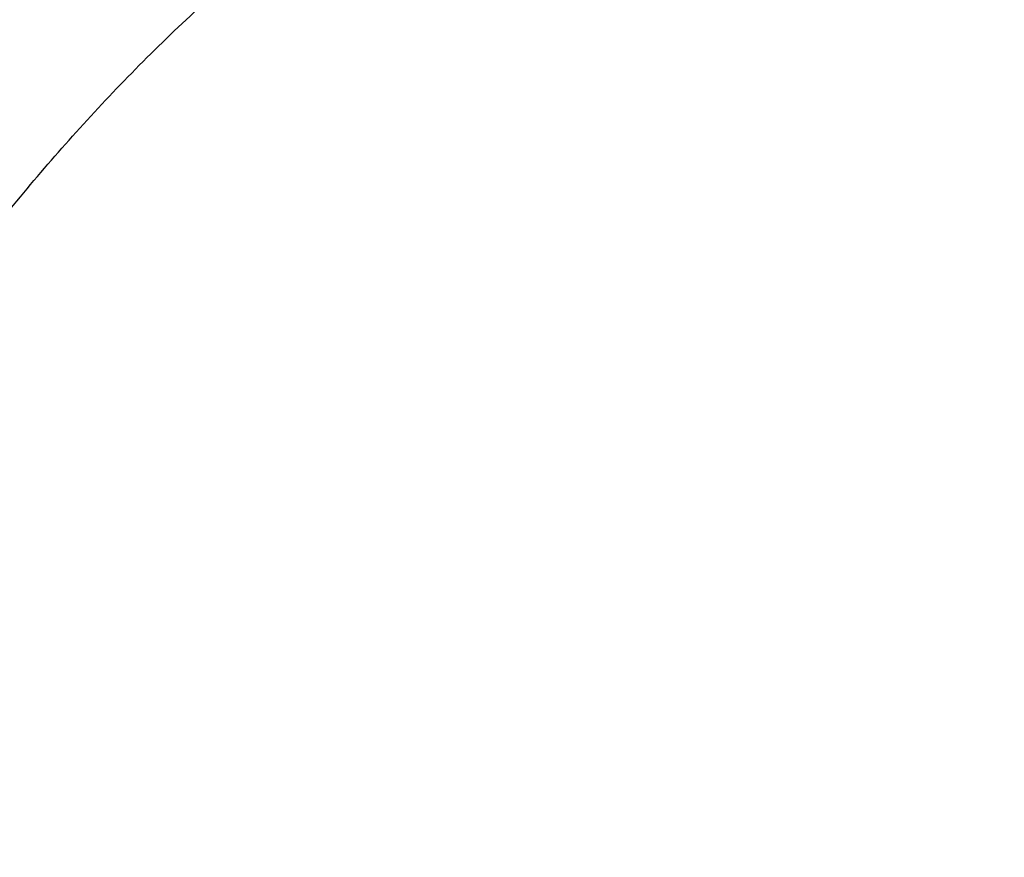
# Model space of a CAD drawing. Header units: millimetres. Extents: x -503 to 503, y -398 to 311.
# Tile 119 of 256: x -418 to -409, y 94 to 102. Entities that reach past the tile are written whole.
import ezdxf

# ---------------------------------------------------------------- set-up
doc = ezdxf.new("R2010")
doc.units = ezdxf.units.MM
doc.header["$MEASUREMENT"] = 0
doc.layers.add('IGES LEVEL 1', color=7, linetype='Continuous')

msp = doc.modelspace()

# ---------------------------------------------------------------- linework, layer by layer
at = {"layer": 'IGES LEVEL 1', "color": 9}
for points, knots in [([(-263.6698, -46.7326, -369.8943), (-280.8046, 13.6387, -376.0415), (-294.4728, 59.721, -383.0218), (-336.8163, 134.2178, -404.7725), (-365.8893, 162.0873, -419.787), (-413.8195, 185.542, -442.0312)], [0.0591949, 0.0591949, 0.0591949, 0.0591949, 0.5, 0.5, 0.9527858, 0.9527858, 0.9527858, 0.9527858]), ([(-267.9869, -46.1938, -357.7513), (-284.9859, 10.1911, -362.7735), (-298.3209, 54.4621, -369.2241), (-340.293, 127.2171, -389.764), (-369.3854, 155.133, -404.1345), (-417.8065, 178.1931, -425.0079)], [0.0605362, 0.0605362, 0.0605362, 0.0605362, 0.5, 0.5, 0.9528959, 0.9528959, 0.9528959, 0.9528959]), ([(-274.8908, -48.8362, -257.0722), (-291.6295, -14.1515, -255.7224), (-302.6302, 19.4716, -258.3475), (-341.1241, 77.0481, -269.1966), (-367.885, 101.1731, -277.3976), (-413.1064, 119.0663, -288.0167)], [0.0337163, 0.0337163, 0.0337163, 0.0337163, 0.5, 0.5, 0.946162, 0.946162, 0.946162, 0.946162])]:
    msp.add_open_spline(points, degree=3, knots=knots, dxfattribs=at)
msp.add_rational_spline([(-421.0829, 94.1506, -256.1486), (-417.0816, 108.5102, -251.4843), (-403.072, 106.0107, -257.9225)], [1, 0.692661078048, 0.999999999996], degree=2, dxfattribs=at)

doc.saveas('drawing.dxf')
